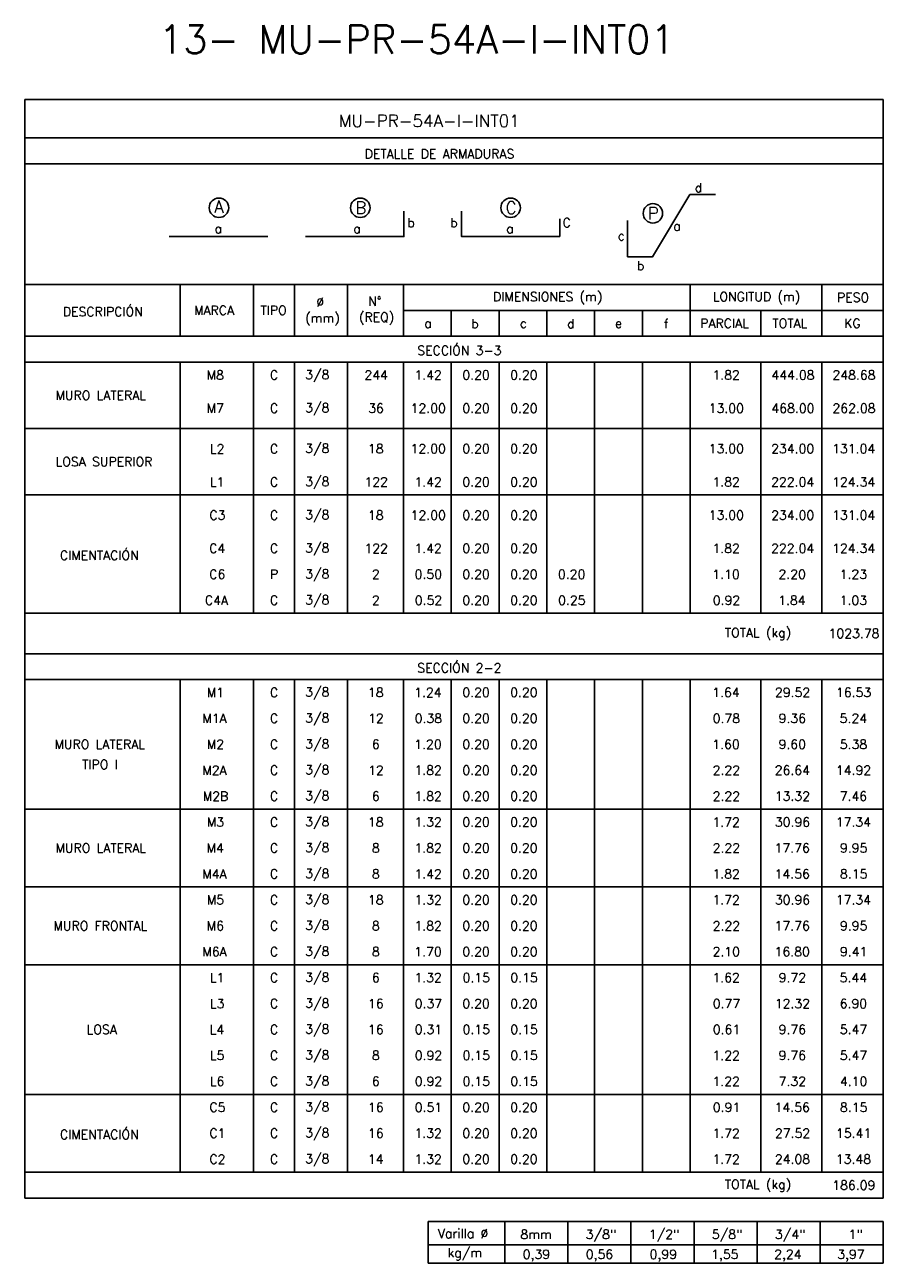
# Model space of a CAD drawing. Header units: metres. Extents: x -344 to 326, y 129 to 266.
# Tile 8 of 15: x -110 to -85, y 150 to 186. Entities that reach past the tile are written whole.
import ezdxf
from ezdxf.enums import TextEntityAlignment as Align

# ---------------------------------------------------------------- set-up
doc = ezdxf.new("R2010")
doc.units = ezdxf.units.M
for name, color, linetype in [('XREF-SE-CUADROS DE DESPIECE - HUAURA_PQT4$0$21', 3, 'Continuous'), ('XREF-SE-CUADROS DE DESPIECE - HUAURA_PQT4$0$21C', 3, 'Continuous'), ('XREF-SE-CUADROS DE DESPIECE - HUAURA_PQT4$0$23', 2, 'Continuous'), ('XREF-SE-CUADROS DE DESPIECE - HUAURA_PQT4$0$S-ANNO-TEXT', 7, 'Continuous'), ('XREF-SE-CUADROS DE DESPIECE - HUAURA_PQT4$0$S-LNWK-0006', 1, 'Continuous')]:
    doc.layers.add(name, color=color, linetype=linetype)
doc.styles.add('XREF-SE-CUADROS DE DESPIECE - HUAURA_PQT4$0$ROMANS-SP', font='romans.shx', dxfattribs={"width": 0.7})
doc.styles.add('XREF-SE-CUADROS DE DESPIECE - HUAURA_PQT4$0$TEGEPSA 100', font='romans.shx')

# ---------------------------------------------------------------- blocks, each defined once
blk = doc.blocks.new('XREF-SE-CUADROS DE DESPIECE - HUAURA_PQT4$0$ARM')
at = {"layer": 'XREF-SE-CUADROS DE DESPIECE - HUAURA_PQT4$0$21C'}
for centre in [(4.163, -1.297), (8.339, -1.297), (12.78, -1.297), (16.983, -1.462)]:
    blk.add_circle(centre, 0.288, dxfattribs=at)
at = {"layer": 'XREF-SE-CUADROS DE DESPIECE - HUAURA_PQT4$0$S-LNWK-0006'}
blk.add_line((2.697, -2.15), (5.606, -2.15), dxfattribs=at)
at = {"layer": 'XREF-SE-CUADROS DE DESPIECE - HUAURA_PQT4$0$S-LNWK-0006', "flags": 128}
blk.add_lwpolyline([(18.832, -0.906), (18.079, -0.906), (16.973, -2.743), (16.237, -2.744), (16.237, -1.676)], dxfattribs=at)
at = {"layer": 'XREF-SE-CUADROS DE DESPIECE - HUAURA_PQT4$0$S-LNWK-0006'}
blk.add_lwpolyline([(6.719, -2.15), (9.628, -2.15), (9.628, -1.399)], dxfattribs=at)
blk.add_lwpolyline([(14.238, -1.626), (14.238, -2.136, -0.414214), (14.225, -2.15), (11.329, -2.15), (11.329, -1.399)], format="xyb", dxfattribs=at)
at = {"layer": 'XREF-SE-CUADROS DE DESPIECE - HUAURA_PQT4$0$S-ANNO-TEXT', "style": 'XREF-SE-CUADROS DE DESPIECE - HUAURA_PQT4$0$TEGEPSA 100'}
for s, p in [('d', (18.44, -0.838)), ('b', (9.95, -1.871)), ('b', (11.214, -1.871)), ('C', (14.56, -1.871)), ('c', (16.154, -2.26)), ('b', (16.73, -3.145))]:
    blk.add_text(s, height=0.27, dxfattribs=at).set_placement(p, align=Align.RIGHT)
for s, height, p in [('A', 0.362, (4.164, -1.443)), ('B', 0.362, (8.353, -1.479)), ('C', 0.362, (12.794, -1.479)), ('P', 0.362, (16.997, -1.644)), ('a', 0.27, (17.694, -1.974)), ('a', 0.27, (4.146, -2.047)), ('a', 0.27, (8.246, -2.05)), ('a', 0.27, (12.758, -2.05))]:
    blk.add_text(s, height=height, dxfattribs=at).set_placement(p, align=Align.CENTER)
blk = doc.blocks.new('XREF-SE-CUADROS DE DESPIECE - HUAURA_PQT4')
blk.add_line((-5.014, 65.494), (-5.014, 63.196))
at = {"layer": 'XREF-SE-CUADROS DE DESPIECE - HUAURA_PQT4$0$21'}
for p, q in [((-26.757, 72.91), (-1.397, 72.91)), ((-22.166, 72.91), (-22.166, 71.379)), ((-20, 72.91), (-20, 71.379)), ((-18.788, 72.91), (-18.788, 71.379)), ((-17.218, 72.91), (-17.218, 71.379)), ((-15.568, 72.91), (-15.568, 71.379)), ((-7.101, 72.91), (-7.101, 71.379)), ((-3.206, 72.91), (-3.206, 71.379)), ((-15.568, 72.14), (-1.397, 72.14)), ((-14.157, 72.14), (-14.157, 71.379)), ((-12.746, 72.14), (-12.746, 71.379)), ((-11.335, 72.14), (-11.335, 71.379)), ((-9.923, 72.14), (-9.923, 71.379)), ((-8.512, 72.14), (-8.512, 71.379)), ((-5.014, 72.14), (-5.014, 71.379)), ((-26.757, 71.379), (-1.397, 71.379)), ((-26.757, 70.617), (-1.397, 70.617)), ((-22.166, 70.617), (-22.166, 63.196)), ((-20, 70.617), (-20, 63.196)), ((-18.788, 70.617), (-18.788, 63.196)), ((-17.218, 70.617), (-17.218, 63.196)), ((-15.568, 70.617), (-15.568, 63.196)), ((-14.157, 70.617), (-14.157, 63.196)), ((-12.746, 70.617), (-12.746, 63.196)), ((-11.335, 70.617), (-11.335, 63.196)), ((-9.923, 70.617), (-9.923, 63.196)), ((-8.512, 70.617), (-8.512, 63.196)), ((-7.101, 70.617), (-7.101, 63.196)), ((-5.014, 70.617), (-5.014, 65.494)), ((-3.206, 70.617), (-3.206, 63.196)), ((-26.757, 68.654), (-1.397, 68.654)), ((-26.757, 66.691), (-1.397, 66.691)), ((-26.757, 63.196), (-22.166, 63.196)), ((-22.166, 63.196), (-1.397, 63.196)), ((-26.757, 61.999), (-1.397, 61.999)), ((-26.757, 61.237), (-1.397, 61.237)), ((-22.166, 61.237), (-22.166, 46.68)), ((-20, 61.237), (-20, 46.68)), ((-18.788, 61.237), (-18.788, 46.68)), ((-17.218, 61.237), (-17.218, 46.68)), ((-15.568, 61.237), (-15.568, 46.68)), ((-14.157, 61.237), (-14.157, 46.68)), ((-12.746, 61.237), (-12.746, 46.68)), ((-11.335, 61.237), (-11.335, 46.68)), ((-9.923, 61.237), (-9.923, 46.68)), ((-8.512, 61.237), (-8.512, 46.68)), ((-7.101, 61.237), (-7.101, 46.68)), ((-5.014, 61.237), (-5.014, 46.68)), ((-3.206, 61.237), (-3.206, 46.68)), ((-26.757, 57.406), (-1.397, 57.406)), ((-26.757, 55.108), (-1.397, 55.108)), ((-26.757, 52.81), (-1.397, 52.81)), ((-26.757, 48.979), (-1.397, 48.979)), ((-26.757, 46.68), (-1.397, 46.68)), ((-12.573, 45.217), (-12.573, 43.989)), ((-10.711, 45.217), (-10.711, 43.989)), ((-8.848, 45.217), (-8.848, 43.989)), ((-6.985, 45.217), (-6.985, 43.989)), ((-5.123, 45.217), (-5.123, 43.989)), ((-3.26, 45.217), (-3.26, 43.989)), ((-14.839, 44.529), (-1.397, 44.529))]:
    blk.add_line(p, q, dxfattribs=at)
at = {"layer": 'XREF-SE-CUADROS DE DESPIECE - HUAURA_PQT4$0$23'}
for p, q in [((-26.757, 78.38), (-26.757, 45.906)), ((-1.397, 78.38), (-1.397, 45.906)), ((-26.757, 45.906), (-1.397, 45.906)), ((-14.839, 45.217), (-14.839, 43.989)), ((-14.839, 45.217), (-1.397, 45.217)), ((-14.839, 45.217), (-14.839, 43.989)), ((-1.397, 45.217), (-1.397, 43.989)), ((-14.839, 43.989), (-1.397, 43.989))]:
    blk.add_line(p, q, dxfattribs=at)
for points in [[(-1.397, 78.38), (-26.757, 78.38)], [(-1.397, 77.244), (-26.757, 77.244)], [(-1.397, 76.474), (-26.757, 76.474)]]:
    blk.add_lwpolyline(points, dxfattribs=at)
blk.add_blockref('XREF-SE-CUADROS DE DESPIECE - HUAURA_PQT4$0$ARM', (-25.184, 76.474))
at = {"style": 'XREF-SE-CUADROS DE DESPIECE - HUAURA_PQT4$0$TEGEPSA 100'}
for s, p in [('Ø', (-18.144, 72.259)), ('N°', (-16.609, 72.282)), ('DIMENSIONES (m)', (-12.924, 72.413)), ('LONGITUD (m)', (-6.431, 72.413)), ('PESO', (-2.761, 72.391)), ('DESCRIPCIÓN', (-25.631, 71.971)), ('MARCA', (-21.754, 72.01)), ('TIPO', (-19.793, 72.01)), ('(REQ)', (-16.884, 71.808)), ('(mm)', (-18.471, 71.785)), ('a', (-14.958, 71.626)), ('b', (-13.569, 71.617)), ('c', (-12.133, 71.626)), ('d', (-10.735, 71.617)), ('e', (-9.323, 71.626)), ('f', (-7.878, 71.615)), ('PARCIAL', (-6.802, 71.625)), ('TOTAL', (-4.67, 71.625)), ('KG', (-2.549, 71.625)), ('M8', (-21.382, 70.099)), ('C', (-19.512, 70.099)), (' 3/8', (-18.658, 70.11)), ('244', (-16.722, 70.098)), ('1.42', (-15.246, 70.098)), ('0.20', (-13.829, 70.099)), ('0.20', (-12.417, 70.099)), ('1.82', (-6.441, 70.099)), ('444.08', (-4.699, 70.099)), ('248.68', (-2.897, 70.099)), ('MURO LATERAL', (-25.848, 69.501)), ('M7', (-21.381, 69.118)), ('C', (-19.512, 69.118)), (' 3/8', (-18.658, 69.129)), ('36', (-16.611, 69.118)), ('12.00', (-15.358, 69.118)), ('0.20', (-13.829, 69.118)), ('0.20', (-12.417, 69.118)), ('13.00', (-6.553, 69.118)), ('468.00', (-4.7, 69.118)), ('262.08', (-2.897, 69.118)), ('L2', (-21.287, 67.919)), ('C', (-19.512, 67.921)), (' 3/8', (-18.658, 67.932)), ('18', (-16.618, 67.921)), ('12.00', (-15.358, 67.921)), ('0.20', (-13.829, 67.921)), ('0.20', (-12.417, 67.921)), ('13.00', (-6.553, 67.921)), ('234.00', (-4.707, 67.921)), ('131.04', (-2.906, 67.921)), ('LOSA SUPERIOR', (-25.844, 67.538)), ('L1', (-21.287, 66.939)), ('C', (-19.512, 66.94)), (' 3/8', (-18.658, 66.951)), ('122', (-16.723, 66.938)), ('1.42', (-15.246, 66.939)), ('0.20', (-13.829, 66.94)), ('0.20', (-12.417, 66.94)), ('1.82', (-6.441, 66.94)), ('222.04', (-4.709, 66.94)), ('124.34', (-2.906, 66.94)), (' 3/8', (-18.658, 65.969)), ('C3', (-21.302, 65.958)), ('C', (-19.512, 65.958)), ('18', (-16.618, 65.958)), ('12.00', (-15.358, 65.958)), ('0.20', (-13.829, 65.958)), ('0.20', (-12.417, 65.958)), ('13.00', (-6.553, 65.958)), ('234.00', (-4.707, 65.958)), ('131.04', (-2.906, 65.958)), ('C4', (-21.309, 64.977)), ('C', (-19.512, 64.977)), (' 3/8', (-18.658, 64.988)), ('122', (-16.723, 64.975)), ('1.42', (-15.246, 64.976)), ('0.20', (-13.829, 64.977)), ('0.20', (-12.417, 64.977)), ('1.82', (-6.441, 64.977)), ('222.04', (-4.709, 64.977)), ('124.34', (-2.906, 64.977)), ('CIMENTACIÓN', (-25.716, 64.77)), ('C6', (-21.306, 64.211)), ('P', (-19.512, 64.211)), (' 3/8', (-18.658, 64.222)), ('2', (-16.501, 64.209)), ('0.50', (-15.24, 64.211)), ('0.20', (-13.829, 64.211)), ('0.20', (-12.417, 64.211)), ('0.20', (-11.006, 64.211)), ('1.10', (-6.446, 64.211)), ('2.20', (-4.492, 64.211)), ('1.23', (-2.684, 64.211)), ('C4A', (-21.434, 63.444)), ('C', (-19.512, 63.444)), (' 3/8', (-18.658, 63.455)), ('2', (-16.501, 63.443)), ('0.52', (-15.235, 63.444)), ('0.20', (-13.829, 63.444)), ('0.20', (-12.417, 63.444)), ('0.25', (-11.001, 63.444)), ('0.92', (-6.431, 63.444)), ('1.84', (-4.499, 63.444)), ('1.03', (-2.684, 63.444)), ('M1', (-21.379, 60.719)), ('C', (-19.512, 60.72)), (' 3/8', (-18.658, 60.731)), ('18', (-16.618, 60.72)), ('1.24', (-15.252, 60.719)), ('0.20', (-13.829, 60.72)), ('0.20', (-12.417, 60.72)), ('1.64', (-6.447, 60.72)), ('29.52', (-4.595, 60.72)), ('16.53', (-2.792, 60.72)), ('M1A', (-21.51, 59.953)), ('C', (-19.512, 59.954)), (' 3/8', (-18.658, 59.965)), ('12', (-16.615, 59.952)), ('0.38', (-15.238, 59.954)), ('0.20', (-13.829, 59.954)), ('0.20', (-12.417, 59.954)), ('0.78', (-6.434, 59.954)), ('9.36', (-4.487, 59.954)), ('5.24', (-2.683, 59.954)), ('MURO LATERAL', (-25.877, 59.187)), ('M2', (-21.379, 59.186)), ('C', (-19.512, 59.187)), (' 3/8', (-18.658, 59.198)), ('6', (-16.503, 59.188)), ('1.20', (-15.25, 59.187)), ('0.20', (-13.829, 59.187)), ('0.20', (-12.417, 59.187)), ('1.60', (-6.446, 59.187)), ('9.60', (-4.488, 59.187)), ('5.38', (-2.68, 59.187)), ('TIPO I', (-25.061, 58.591)), ('M2A', (-21.51, 58.42)), ('C', (-19.512, 58.421)), (' 3/8', (-18.658, 58.432)), ('12', (-16.615, 58.419)), ('1.82', (-15.246, 58.421)), ('0.20', (-13.829, 58.421)), ('0.20', (-12.417, 58.421)), ('2.22', (-6.435, 58.42)), ('26.64', (-4.601, 58.421)), ('14.92', (-2.793, 58.421)), ('M2B', (-21.497, 57.654)), ('C', (-19.512, 57.655)), (' 3/8', (-18.658, 57.666)), ('6', (-16.503, 57.655)), ('1.82', (-15.246, 57.655)), ('0.20', (-13.829, 57.655)), ('0.20', (-12.417, 57.655)), ('2.22', (-6.435, 57.654)), ('13.32', (-4.601, 57.655)), ('7.46', (-2.681, 57.655)), ('M3', (-21.378, 56.889)), ('C', (-19.512, 56.889)), (' 3/8', (-18.658, 56.9)), ('18', (-16.618, 56.889)), ('1.32', (-15.246, 56.889)), ('0.20', (-13.829, 56.889)), ('0.20', (-12.417, 56.889)), ('1.72', (-6.441, 56.888)), ('30.96', (-4.597, 56.889)), ('17.34', (-2.798, 56.889)), ('MURO LATERAL', (-25.848, 56.123)), ('M4', (-21.385, 56.123)), ('C', (-19.512, 56.123)), (' 3/8', (-18.658, 56.134)), ('8', (-16.5, 56.123)), ('1.82', (-15.246, 56.123)), ('0.20', (-13.829, 56.123)), ('0.20', (-12.417, 56.123)), ('2.22', (-6.435, 56.122)), ('17.76', (-4.605, 56.123)), ('9.95', (-2.675, 56.123)), ('M4A', (-21.51, 55.357)), ('C', (-19.512, 55.357)), (' 3/8', (-18.658, 55.368)), ('8', (-16.5, 55.357)), ('1.42', (-15.246, 55.356)), ('0.20', (-13.829, 55.357)), ('0.20', (-12.417, 55.357)), ('1.82', (-6.441, 55.357)), ('14.56', (-4.605, 55.357)), ('8.15', (-2.675, 55.357)), (' 3/8', (-18.658, 54.602)), ('M5', (-21.378, 54.592)), ('C', (-19.512, 54.591)), ('18', (-16.618, 54.591)), ('1.32', (-15.246, 54.591)), ('0.20', (-13.829, 54.591)), ('0.20', (-12.417, 54.591)), ('1.72', (-6.441, 54.59)), ('30.96', (-4.597, 54.591)), ('17.34', (-2.798, 54.591)), ('MURO FRONTAL', (-25.908, 53.824)), ('M6', (-21.382, 53.825)), ('C', (-19.512, 53.824)), (' 3/8', (-18.658, 53.835)), ('8', (-16.5, 53.824)), ('1.82', (-15.246, 53.824)), ('0.20', (-13.829, 53.824)), ('0.20', (-12.417, 53.824)), ('2.22', (-6.435, 53.823)), ('17.76', (-4.605, 53.825)), ('9.95', (-2.675, 53.824)), ('M6A', (-21.51, 53.058)), ('C', (-19.512, 53.058)), (' 3/8', (-18.658, 53.069)), ('8', (-16.5, 53.058)), ('1.70', (-15.25, 53.058)), ('0.20', (-13.829, 53.058)), ('0.20', (-12.417, 53.058)), ('2.10', (-6.439, 53.058)), ('16.80', (-4.606, 53.058)), ('9.41', (-2.676, 53.058)), ('L1', (-21.287, 52.291)), ('C', (-19.512, 52.292)), (' 3/8', (-18.658, 52.303)), ('6', (-16.503, 52.292)), ('1.32', (-15.246, 52.292)), ('0.15', (-13.823, 52.292)), ('0.15', (-12.412, 52.292)), ('1.62', (-6.441, 52.292)), ('9.72', (-4.484, 52.292)), ('5.44', (-2.683, 52.294)), ('L3', (-21.286, 51.526)), ('C', (-19.512, 51.526)), (' 3/8', (-18.658, 51.537)), ('16', (-16.618, 51.526)), ('0.37', (-15.237, 51.526)), ('0.20', (-13.829, 51.526)), ('0.20', (-12.417, 51.526)), ('0.77', (-6.432, 51.526)), ('12.32', (-4.601, 51.526)), ('6.90', (-2.682, 51.526)), ('LOSA', (-24.927, 50.76)), ('L4', (-21.292, 50.76)), ('C', (-19.512, 50.76)), (' 3/8', (-18.658, 50.771)), ('16', (-16.618, 50.76)), ('0.31', (-15.236, 50.76)), ('0.15', (-13.823, 50.76)), ('0.15', (-12.412, 50.76)), ('0.61', (-6.431, 50.76)), ('9.76', (-4.487, 50.76)), ('5.47', (-2.679, 50.761)), ('L5', (-21.286, 49.995)), ('C', (-19.512, 49.994)), (' 3/8', (-18.658, 50.005)), ('8', (-16.5, 49.994)), ('0.92', (-15.235, 49.994)), ('0.15', (-13.823, 49.994)), ('0.15', (-12.412, 49.994)), ('1.22', (-6.441, 49.993)), ('9.76', (-4.487, 49.994)), ('5.47', (-2.679, 49.995)), ('L6', (-21.29, 49.228)), ('C', (-19.512, 49.228)), (' 3/8', (-18.658, 49.238)), ('6', (-16.503, 49.228)), ('0.92', (-15.235, 49.228)), ('0.15', (-13.823, 49.228)), ('0.15', (-12.412, 49.228)), ('1.22', (-6.441, 49.227)), ('7.32', (-4.486, 49.228)), ('4.10', (-2.676, 49.228)), ('C5', (-21.302, 48.462)), ('C', (-19.512, 48.461)), (' 3/8', (-18.658, 48.472)), ('16', (-16.618, 48.462)), ('0.51', (-15.236, 48.461)), ('0.20', (-13.829, 48.461)), ('0.20', (-12.417, 48.461)), ('0.91', (-6.431, 48.461)), ('14.56', (-4.605, 48.462)), ('8.15', (-2.675, 48.461)), ('CIMENTACIÓN', (-25.716, 47.656)), ('C1', (-21.303, 47.695)), ('C', (-19.512, 47.695)), (' 3/8', (-18.658, 47.706)), ('16', (-16.618, 47.695)), ('1.32', (-15.246, 47.695)), ('0.20', (-13.829, 47.695)), ('0.20', (-12.417, 47.695)), ('1.72', (-6.441, 47.694)), ('27.52', (-4.595, 47.695)), ('15.41', (-2.793, 47.696)), (' 3/8', (-18.658, 46.94)), ('C2', (-21.303, 46.929)), ('C', (-19.512, 46.929)), ('14', (-16.62, 46.929)), ('1.32', (-15.246, 46.929)), ('0.20', (-13.829, 46.929)), ('0.20', (-12.417, 46.929)), ('1.72', (-6.441, 46.928)), ('24.08', (-4.598, 46.929)), ('13.48', (-2.796, 46.929))]:
    blk.add_text(s, height=0.27, dxfattribs=at).set_placement(p)
at = {"layer": 'Defpoints', "style": 'XREF-SE-CUADROS DE DESPIECE - HUAURA_PQT4$0$ROMANS-SP'}
blk.add_text('13- MU-PR-54A-I-INT01', height=0.83433, dxfattribs=at).set_placement((-22.791, 79.735))
at = {"layer": 'XREF-SE-CUADROS DE DESPIECE - HUAURA_PQT4$0$23', "style": 'XREF-SE-CUADROS DE DESPIECE - HUAURA_PQT4$0$TEGEPSA 100'}
for s, p in [('SECCIÓN 3-3', (-15.16, 70.824)), ('TOTAL (kg)', (-6.076, 62.488)), ('1023.78', (-3.011, 62.463)), ('SECCIÓN 2-2', (-15.161, 61.445)), ('TOTAL (kg)', (-6.076, 46.184)), ('186.09', (-2.902, 46.159))]:
    blk.add_text(s, height=0.27, dxfattribs=at).set_placement(p)
at = {"layer": 'XREF-SE-CUADROS DE DESPIECE - HUAURA_PQT4$0$S-ANNO-TEXT', "color": 4, "style": 'XREF-SE-CUADROS DE DESPIECE - HUAURA_PQT4$0$TEGEPSA 100'}
blk.add_text('MU-PR-54A-I-INT01', height=0.36233, dxfattribs=at).set_placement((-17.477, 77.564))
at = {"layer": 'XREF-SE-CUADROS DE DESPIECE - HUAURA_PQT4$0$S-ANNO-TEXT', "style": 'XREF-SE-CUADROS DE DESPIECE - HUAURA_PQT4$0$TEGEPSA 100'}
for s, height, p in [('DETALLE DE ARMADURAS', 0.27006, (-16.715, 76.635)), ('Varilla %%C', 0.27, (-14.554, 44.733)), ('8mm', 0.27, (-12.114, 44.708)), ('3/8"', 0.27, (-10.186, 44.708)), ('1/2"', 0.27, (-8.323, 44.708)), ('5/8"', 0.27, (-6.46, 44.708)), ('3/4"', 0.27, (-4.598, 44.708)), ('1"', 0.27, (-2.419, 44.708)), ('kg/m', 0.27, (-14.267, 44.163)), ('0,39', 0.27, (-12.047, 44.118)), ('0,56', 0.27, (-10.184, 44.118)), ('0,99', 0.27, (-8.299, 44.118)), ('1,55', 0.27, (-6.482, 44.118)), ('2,24', 0.27, (-4.619, 44.118)), ('3,97', 0.27, (-2.756, 44.118))]:
    blk.add_text(s, height=height, dxfattribs=at).set_placement(p)

msp = doc.modelspace()

# ---------------------------------------------------------------- block references
msp.add_blockref('XREF-SE-CUADROS DE DESPIECE - HUAURA_PQT4', (-83.359, 105.83))

doc.saveas('drawing.dxf')
